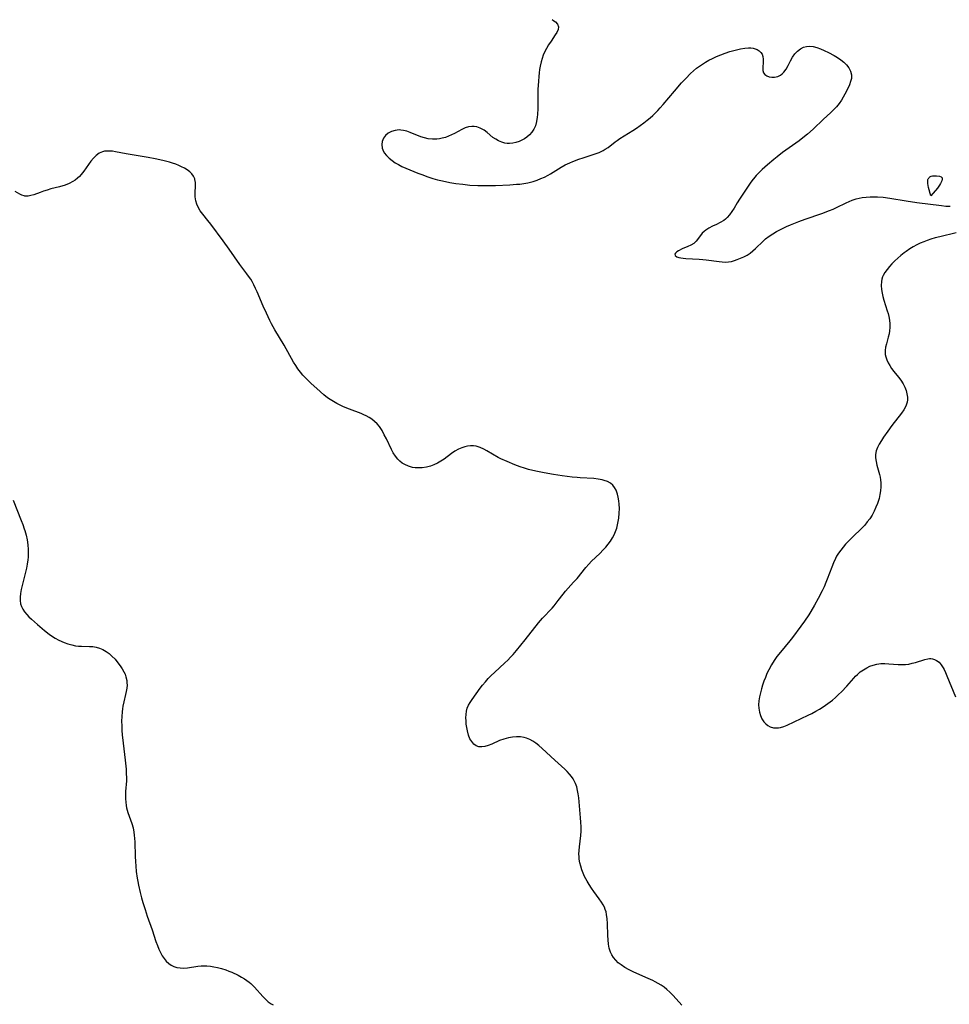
# Model space of a CAD drawing. Header units: inches. Extents: x 1073367 to 1082519, y 1569854 to 1574957.
# Tile 175 of 256: x 1077886 to 1078256, y 1572065 to 1572456. Entities that reach past the tile are written whole.
import ezdxf

# ---------------------------------------------------------------- set-up
doc = ezdxf.new("R2010")
doc.units = ezdxf.units.IN
doc.header["$MEASUREMENT"] = 0
doc.layers.add('CGG_CurvaNivelLidar_v1', color=7, linetype='Continuous', lineweight=30, true_color=0x008008)

msp = doc.modelspace()

# ---------------------------------------------------------------- linework, layer by layer
at = {"layer": 'CGG_CurvaNivelLidar_v1'}
for points in [[(1078097.9856, 1572456.072, 71.5), (1078098.7059, 1572455.6038, 71.5), (1078099.3349, 1572455.1154, 71.5), (1078100.1414, 1572454.1963, 71.5), (1078100.5169, 1572453.1792, 71.5), (1078100.3897, 1572452.0825, 71.5), (1078099.8715, 1572450.9081, 71.5), (1078099.2689, 1572449.9206, 71.5), (1078097.5722, 1572447.4809, 71.5), (1078096.5754, 1572445.9841, 71.5), (1078095.7478, 1572444.5792, 71.5), (1078095.0041, 1572443.0971, 71.5), (1078094.4899, 1572441.865, 71.5), (1078094.0464, 1572440.5933, 71.5), (1078093.6726, 1572439.2887, 71.5), (1078093.2915, 1572437.5885, 71.5), (1078093.0449, 1572436.2143, 71.5), (1078092.8412, 1572434.8235, 71.5), (1078092.6801, 1572433.4195, 71.5), (1078092.5335, 1572431.6097, 71.5), (1078092.3844, 1572428.2821, 71.5), (1078092.3176, 1572420.6623, 71.5), (1078092.2072, 1572418.2841, 71.5), (1078092.1089, 1572417.2378, 71.5), (1078091.8475, 1572415.4878, 71.5), (1078091.4011, 1572413.8404, 71.5), (1078090.8008, 1572412.516, 71.5), (1078090.0057, 1572411.3129, 71.5), (1078089.041, 1572410.2557, 71.5), (1078087.9342, 1572409.3324, 71.5), (1078086.9657, 1572408.6879, 71.5), (1078085.9416, 1572408.1298, 71.5), (1078084.8749, 1572407.662, 71.5), (1078083.6293, 1572407.2495, 71.5), (1078082.3624, 1572406.9689, 71.5), (1078081.0919, 1572406.833, 71.5), (1078080.1426, 1572406.8384, 71.5), (1078079.207, 1572406.9513, 71.5), (1078077.9627, 1572407.2923, 71.5), (1078076.7594, 1572407.8149, 71.5), (1078075.6018, 1572408.4777, 71.5), (1078074.496, 1572409.2461, 71.5), (1078072.1399, 1572411.1676, 71.5), (1078070.9548, 1572412.0628, 71.5), (1078070.184, 1572412.5483, 71.5), (1078069.3869, 1572412.9576, 71.5), (1078068.0616, 1572413.418, 71.5), (1078067.0664, 1572413.5795, 71.5), (1078066.0574, 1572413.5909, 71.5), (1078064.7476, 1572413.39, 71.5), (1078063.4475, 1572412.9877, 71.5), (1078062.1675, 1572412.4287, 71.5), (1078059.1759, 1572410.8038, 71.5), (1078058.0017, 1572410.2096, 71.5), (1078056.8187, 1572409.6821, 71.5), (1078055.6055, 1572409.2294, 71.5), (1078054.3651, 1572408.8734, 71.5), (1078053.2948, 1572408.6616, 71.5), (1078052.214, 1572408.5283, 71.5), (1078050.4433, 1572408.4716, 71.5), (1078048.6899, 1572408.6496, 71.5), (1078047.2412, 1572409.0063, 71.5), (1078045.812, 1572409.5018, 71.5), (1078041.6418, 1572411.1834, 71.5), (1078040.2731, 1572411.6514, 71.5), (1078038.9147, 1572411.9977, 71.5), (1078037.8472, 1572412.1477, 71.5), (1078037.2341, 1572412.1716, 71.5), (1078036.4068, 1572412.1282, 71.5), (1078035.5984, 1572412.003, 71.5), (1078034.1677, 1572411.5721, 71.5), (1078032.8822, 1572410.9044, 71.5), (1078031.8104, 1572410.0079, 71.5), (1078031.029, 1572408.9107, 71.5), (1078030.5266, 1572407.6664, 71.5), (1078030.3133, 1572406.3473, 71.5), (1078030.4229, 1572405.0192, 71.5), (1078030.6629, 1572404.251, 71.5), (1078031.297, 1572403.1046, 71.5), (1078032.1821, 1572402.0225, 71.5), (1078033.2557, 1572400.9989, 71.5), (1078034.4694, 1572400.0311, 71.5), (1078035.683, 1572399.1893, 71.5), (1078036.969, 1572398.4077, 71.5), (1078038.3177, 1572397.7014, 71.5), (1078039.8843, 1572397.008, 71.5), (1078044.5898, 1572395.0786, 71.5), (1078046.1614, 1572394.4483, 71.5), (1078048.6613, 1572393.5428, 71.5), (1078050.5643, 1572392.9564, 71.5), (1078052.491, 1572392.4349, 71.5), (1078054.4346, 1572391.9691, 71.5), (1078057.3927, 1572391.3639, 71.5), (1078059.7821, 1572390.9638, 71.5), (1078062.5443, 1572390.5945, 71.5), (1078065.2959, 1572390.316, 71.5), (1078068.4787, 1572390.1101, 71.5), (1078070.2109, 1572390.0699, 71.5), (1078071.9428, 1572390.0759, 71.5), (1078075.4989, 1572390.1846, 71.5), (1078081.134, 1572390.4356, 71.5), (1078083.8687, 1572390.5882, 71.5), (1078085.2226, 1572390.7068, 71.5), (1078086.7764, 1572390.9079, 71.5), (1078088.3091, 1572391.1913, 71.5), (1078089.3961, 1572391.4524, 71.5), (1078090.4696, 1572391.7561, 71.5), (1078092.0037, 1572392.2607, 71.5), (1078093.5048, 1572392.8364, 71.5), (1078094.9655, 1572393.4838, 71.5), (1078096.3762, 1572394.2079, 71.5), (1078097.4, 1572394.8003, 71.5), (1078101.6202, 1572397.3845, 71.5), (1078103.2196, 1572398.2713, 71.5), (1078104.9823, 1572399.1093, 71.5), (1078106.1995, 1572399.6317, 71.5), (1078108.674, 1572400.5921, 71.5), (1078110.2778, 1572401.1467, 71.5), (1078115.1075, 1572402.6523, 71.5), (1078116.6507, 1572403.2357, 71.5), (1078117.7607, 1572403.746, 71.5), (1078118.3368, 1572404.0504, 71.5), (1078119.1292, 1572404.5195, 71.5), (1078120.2467, 1572405.2778, 71.5), (1078123.0857, 1572407.4734, 71.5), (1078123.8069, 1572408.0105, 71.5), (1078124.8918, 1572408.7456, 71.5), (1078130.1306, 1572411.9934, 71.5), (1078131.5586, 1572412.9237, 71.5), (1078132.9643, 1572413.9, 71.5), (1078134.4063, 1572414.9837, 71.5), (1078135.8201, 1572416.11, 71.5), (1078136.9262, 1572417.025, 71.5), (1078138.0074, 1572417.9719, 71.5), (1078139.0371, 1572418.95, 71.5), (1078140.0348, 1572419.9684, 71.5), (1078141.0068, 1572421.019, 71.5), (1078142.1656, 1572422.3359, 71.5), (1078146.5857, 1572427.6577, 71.5), (1078149.4371, 1572430.872, 71.5), (1078151.1112, 1572432.6567, 71.5), (1078153.057, 1572434.5934, 71.5), (1078154.2328, 1572435.6689, 71.5), (1078155.4493, 1572436.693, 71.5), (1078156.5879, 1572437.5635, 71.5), (1078157.7649, 1572438.38, 71.5), (1078158.9793, 1572439.139, 71.5), (1078160.3457, 1572439.8992, 71.5), (1078161.7459, 1572440.6007, 71.5), (1078163.3858, 1572441.3505, 71.5), (1078165.0471, 1572442.0446, 71.5), (1078166.721, 1572442.682, 71.5), (1078168.6885, 1572443.3475, 71.5), (1078171.2181, 1572444.0585, 71.5), (1078172.9017, 1572444.4288, 71.5), (1078174.5401, 1572444.6865, 71.5), (1078176.1084, 1572444.8003, 71.5), (1078177.0197, 1572444.7803, 71.5), (1078177.8857, 1572444.6744, 71.5), (1078178.7216, 1572444.4605, 71.5), (1078179.4873, 1572444.1422, 71.5), (1078180.2886, 1572443.6346, 71.5), (1078180.9476, 1572443.0017, 71.5), (1078181.4373, 1572442.2565, 71.5), (1078181.7569, 1572441.3351, 71.5), (1078181.896, 1572440.336, 71.5), (1078181.9059, 1572439.3008, 71.5), (1078181.7363, 1572436.9226, 71.5), (1078181.761, 1572435.8484, 71.5), (1078182.0247, 1572434.8949, 71.5), (1078182.5529, 1572434.2039, 71.5), (1078183.3128, 1572433.6772, 71.5), (1078184.2384, 1572433.3136, 71.5), (1078185.272, 1572433.1218, 71.5), (1078186.3616, 1572433.121, 71.5), (1078187.6832, 1572433.4167, 71.5), (1078188.7631, 1572433.9624, 71.5), (1078189.4419, 1572434.4813, 71.5), (1078190.0647, 1572435.1066, 71.5), (1078190.9793, 1572436.3573, 71.5), (1078191.7784, 1572437.7748, 71.5), (1078192.7297, 1572439.6489, 71.5), (1078193.5363, 1572441.0752, 71.5), (1078194.4652, 1572442.3974, 71.5), (1078195.5529, 1572443.5466, 71.5), (1078196.7743, 1572444.4776, 71.5), (1078197.8999, 1572445.063, 71.5), (1078199.0926, 1572445.4072, 71.5), (1078200.3712, 1572445.4723, 71.5), (1078201.7007, 1572445.2969, 71.5), (1078203.1552, 1572444.913, 71.5), (1078204.6396, 1572444.3788, 71.5), (1078206.1408, 1572443.7364, 71.5), (1078207.8184, 1572442.9349, 71.5), (1078210.0966, 1572441.7332, 71.5), (1078211.3557, 1572440.9894, 71.5), (1078212.716, 1572440.0906, 71.5), (1078213.9618, 1572439.1149, 71.5), (1078215.0621, 1572438.025, 71.5), (1078215.958, 1572436.8403, 71.5), (1078216.6006, 1572435.5684, 71.5), (1078216.9496, 1572434.0791, 71.5), (1078216.9757, 1572433.6183, 71.5), (1078216.9192, 1572432.6726, 71.5), (1078216.6497, 1572431.4125, 71.5), (1078216.2106, 1572430.1418, 71.5), (1078215.6514, 1572428.8598, 71.5), (1078214.3935, 1572426.3858, 71.5), (1078213.7281, 1572425.2094, 71.5), (1078213.0039, 1572424.0511, 71.5), (1078212.0437, 1572422.7069, 71.5), (1078210.9866, 1572421.4181, 71.5), (1078209.8664, 1572420.2129, 71.5), (1078208.6856, 1572419.0509, 71.5), (1078205.851, 1572416.4232, 71.5), (1078201.7367, 1572412.5105, 71.5), (1078199.5258, 1572410.5472, 71.5), (1078198.3672, 1572409.5954, 71.5), (1078196.1703, 1572407.9022, 71.5), (1078189.614, 1572403.2283, 71.5), (1078187.4219, 1572401.5564, 71.5), (1078186.1328, 1572400.5157, 71.5), (1078183.6094, 1572398.3814, 71.5), (1078181.5147, 1572396.5088, 71.5), (1078180.2826, 1572395.3227, 71.5), (1078179.1093, 1572394.0899, 71.5), (1078178.5736, 1572393.4779, 71.5), (1078177.4107, 1572392.0159, 71.5), (1078176.7137, 1572391.0569, 71.5), (1078175.9145, 1572389.8921, 71.5), (1078172.4601, 1572384.6263, 71.5), (1078171.5676, 1572383.1786, 71.5), (1078170.3315, 1572381.0557, 71.5), (1078169.4769, 1572379.7469, 71.5), (1078168.5421, 1572378.5147, 71.5), (1078167.5205, 1572377.387, 71.5), (1078166.8725, 1572376.784, 71.5), (1078166.1871, 1572376.2378, 71.5), (1078164.7789, 1572375.3594, 71.5), (1078163.2886, 1572374.6185, 71.5), (1078161.7811, 1572373.9202, 71.5), (1078160.3208, 1572373.1738, 71.5), (1078159.1418, 1572372.4239, 71.5), (1078158.4769, 1572371.9066, 71.5), (1078157.6494, 1572371.1267, 71.5), (1078156.9182, 1572370.2946, 71.5), (1078155.2165, 1572368.0615, 71.5), (1078154.2846, 1572367.1268, 71.5), (1078153.1808, 1572366.4226, 71.5), (1078151.9477, 1572365.8646, 71.5), (1078149.7108, 1572364.9385, 71.5), (1078148.2398, 1572364.1935, 71.5), (1078147.5165, 1572363.7439, 71.5), (1078147.0013, 1572363.3004, 71.5), (1078146.7736, 1572362.8517, 71.5), (1078146.97, 1572362.2993, 71.5), (1078147.6235, 1572361.8076, 71.5), (1078148.3241, 1572361.5353, 71.5), (1078149.1795, 1572361.3314, 71.5), (1078150.1468, 1572361.1893, 71.5), (1078151.2073, 1572361.095, 71.5), (1078156.4293, 1572360.8798, 71.5), (1078157.9496, 1572360.7616, 71.5), (1078159.1957, 1572360.62, 71.5), (1078164.3667, 1572359.8997, 71.5), (1078165.6349, 1572359.7652, 71.5), (1078166.8795, 1572359.7029, 71.5), (1078168.102, 1572359.7551, 71.5), (1078169.2815, 1572359.9484, 71.5), (1078170.4464, 1572360.2611, 71.5), (1078171.602, 1572360.6623, 71.5), (1078172.9103, 1572361.1977, 71.5), (1078174.2003, 1572361.8096, 71.5), (1078175.4584, 1572362.4996, 71.5), (1078176.6695, 1572363.2744, 71.5), (1078177.7643, 1572364.0992, 71.5), (1078178.8265, 1572365.031, 71.5), (1078181.8152, 1572367.991, 71.5), (1078182.862, 1572368.93, 71.5), (1078184.2251, 1572369.9707, 71.5), (1078185.6766, 1572370.923, 71.5), (1078187.1922, 1572371.8138, 71.5), (1078189.5932, 1572373.0884, 71.5), (1078191.1764, 1572373.8375, 71.5), (1078192.7914, 1572374.5421, 71.5), (1078196.0852, 1572375.8544, 71.5), (1078198.515, 1572376.7463, 71.5), (1078205.2028, 1572379.0383, 71.5), (1078208.2268, 1572380.1744, 71.5), (1078209.647, 1572380.7613, 71.5), (1078211.042, 1572381.3854, 71.5), (1078214.7987, 1572383.2254, 71.5), (1078216.0287, 1572383.7805, 71.5), (1078217.2758, 1572384.2808, 71.5), (1078218.8883, 1572384.8085, 71.5), (1078220.022, 1572385.0858, 71.5), (1078221.1736, 1572385.2979, 71.5), (1078222.7771, 1572385.4983, 71.5), (1078224.4007, 1572385.6078, 71.5), (1078226.0386, 1572385.6364, 71.5), (1078227.2535, 1572385.6086, 71.5), (1078229.5407, 1572385.4464, 71.5), (1078232.1952, 1572385.0993, 71.5), (1078238.6811, 1572383.9767, 71.5), (1078242.9295, 1572383.3551, 71.5), (1078252.7724, 1572382.1214, 71.5), (1078254.4655, 1572381.9678, 71.5), (1078256.1308, 1572381.8812, 71.5)], [(1078149.6051, 1572064.444, 71), (1078146.0825, 1572068.3089, 71), (1078144.7274, 1572069.6857, 71), (1078143.6435, 1572070.6664, 71), (1078142.5065, 1572071.5824, 71), (1078141.315, 1572072.4263, 71), (1078140.1534, 1572073.1437, 71), (1078138.9517, 1572073.8027, 71), (1078138.0401, 1572074.2602, 71), (1078136.1342, 1572075.1332, 71), (1078131.7275, 1572076.996, 71), (1078130.1496, 1572077.7139, 71), (1078128.615, 1572078.4824, 71), (1078126.9647, 1572079.4238, 71), (1078125.4205, 1572080.4614, 71), (1078124.3124, 1572081.3481, 71), (1078123.3079, 1572082.3081, 71), (1078122.429, 1572083.3477, 71), (1078121.7043, 1572084.4776, 71), (1078121.2005, 1572085.5858, 71), (1078120.73, 1572087.114, 71), (1078120.4152, 1572088.7239, 71), (1078120.2172, 1572090.389, 71), (1078120.1053, 1572092.0874, 71), (1078119.9852, 1572096.952, 71), (1078119.8742, 1572098.7669, 71), (1078119.6536, 1572100.5219, 71), (1078119.441, 1572101.549, 71), (1078119.1417, 1572102.539, 71), (1078118.7638, 1572103.4339, 71), (1078118.3057, 1572104.3041, 71), (1078117.6621, 1572105.3548, 71), (1078116.6817, 1572106.7823, 71), (1078114.5671, 1572109.6711, 71), (1078113.6323, 1572111.0028, 71), (1078112.7326, 1572112.3675, 71), (1078111.8848, 1572113.7663, 71), (1078111.3913, 1572114.6555, 71), (1078110.9295, 1572115.5591, 71), (1078110.3213, 1572116.9003, 71), (1078109.7936, 1572118.268, 71), (1078109.3539, 1572119.6584, 71), (1078109.0122, 1572121.0738, 71), (1078108.7842, 1572122.5065, 71), (1078108.6994, 1572123.5261, 71), (1078108.6749, 1572124.4857, 71), (1078108.7283, 1572125.962, 71), (1078108.8617, 1572127.4421, 71), (1078109.3999, 1572131.8963, 71), (1078109.5221, 1572133.5973, 71), (1078109.535, 1572135.2999, 71), (1078109.4624, 1572137.1233, 71), (1078109.333, 1572138.9546, 71), (1078108.5877, 1572146.9118, 71), (1078108.4002, 1572148.374, 71), (1078108.1509, 1572149.8032, 71), (1078107.8113, 1572151.1881, 71), (1078107.3479, 1572152.5145, 71), (1078106.947, 1572153.3674, 71), (1078106.3558, 1572154.3646, 71), (1078105.6726, 1572155.3174, 71), (1078104.8497, 1572156.3097, 71), (1078103.959, 1572157.2703, 71), (1078103.0166, 1572158.2071, 71), (1078099.0755, 1572161.8028, 71), (1078094.0847, 1572166.4963, 71), (1078092.74, 1572167.6575, 71), (1078091.5594, 1572168.5724, 71), (1078090.3448, 1572169.3876, 71), (1078089.0883, 1572170.0731, 71), (1078087.7802, 1572170.5918, 71), (1078086.9464, 1572170.8116, 71), (1078085.4023, 1572171.0264, 71), (1078083.8182, 1572171.0471, 71), (1078082.2149, 1572170.9082, 71), (1078080.6124, 1572170.6338, 71), (1078079.6779, 1572170.4144, 71), (1078078.7552, 1572170.1501, 71), (1078077.115, 1572169.5584, 71), (1078073.9806, 1572168.2174, 71), (1078072.6245, 1572167.6776, 71), (1078071.3184, 1572167.2643, 71), (1078070.0766, 1572167.0451, 71), (1078068.8853, 1572167.1059, 71), (1078067.8235, 1572167.5146, 71), (1078066.8736, 1572168.223, 71), (1078066.0446, 1572169.1693, 71), (1078065.3538, 1572170.3063, 71), (1078064.7488, 1572171.7967, 71), (1078064.3114, 1572173.4202, 71), (1078064.0609, 1572174.7637, 71), (1078063.8881, 1572176.1274, 71), (1078063.7928, 1572177.4879, 71), (1078063.7704, 1572178.6943, 71), (1078063.7979, 1572179.9952, 71), (1078063.9216, 1572181.2513, 71), (1078064.2056, 1572182.4522, 71), (1078064.719, 1572183.6355, 71), (1078065.4077, 1572184.7837, 71), (1078066.2062, 1572185.9326, 71), (1078069.4208, 1572190.3868, 71), (1078070.2894, 1572191.5431, 71), (1078071.4685, 1572192.9931, 71), (1078072.6063, 1572194.2575, 71), (1078073.8032, 1572195.4809, 71), (1078075.0473, 1572196.6666, 71), (1078079.2275, 1572200.4424, 71), (1078080.3422, 1572201.5223, 71), (1078081.462, 1572202.6714, 71), (1078082.5459, 1572203.8538, 71), (1078083.8339, 1572205.3525, 71), (1078087.301, 1572209.599, 71), (1078092.6339, 1572216.3491, 71), (1078094.2236, 1572218.1972, 71), (1078097.9658, 1572222.1462, 71), (1078098.792, 1572223.0859, 71), (1078100.4585, 1572225.1787, 71), (1078102.3559, 1572227.7025, 71), (1078103.3073, 1572228.9061, 71), (1078104.3547, 1572230.116, 71), (1078106.5347, 1572232.4691, 71), (1078107.8939, 1572233.9885, 71), (1078111.4122, 1572238.3911, 71), (1078112.5782, 1572239.7262, 71), (1078113.6476, 1572240.8133, 71), (1078117.0176, 1572243.9656, 71), (1078118.3455, 1572245.3127, 71), (1078119.3513, 1572246.437, 71), (1078120.2993, 1572247.6107, 71), (1078121.1797, 1572248.8329, 71), (1078121.9786, 1572250.1052, 71), (1078122.6491, 1572251.3638, 71), (1078123.2258, 1572252.6651, 71), (1078123.7007, 1572254.0046, 71), (1078124.0462, 1572255.2862, 71), (1078124.3101, 1572256.59, 71), (1078124.5069, 1572257.9081, 71), (1078124.6944, 1572259.9353, 71), (1078124.7366, 1572261.7385, 71), (1078124.6617, 1572263.514, 71), (1078124.5162, 1572264.9024, 71), (1078124.2943, 1572266.2431, 71), (1078123.9926, 1572267.5191, 71), (1078123.742, 1572268.3194, 71), (1078123.4335, 1572269.0774, 71), (1078122.8367, 1572270.1171, 71), (1078122.0816, 1572271.0342, 71), (1078121.1766, 1572271.8071, 71), (1078120.0153, 1572272.4718, 71), (1078118.7153, 1572272.9613, 71), (1078117.9244, 1572273.1726, 71), (1078116.3134, 1572273.4705, 71), (1078114.6257, 1572273.6614, 71), (1078109.1947, 1572273.994, 71), (1078107.8954, 1572274.0988, 71), (1078105.9517, 1572274.2965, 71), (1078102.0468, 1572274.8014, 71), (1078098.602, 1572275.3372, 71), (1078094.8231, 1572275.9916, 71), (1078091.5166, 1572276.6558, 71), (1078088.6441, 1572277.3549, 71), (1078086.9839, 1572277.8423, 71), (1078085.3436, 1572278.3831, 71), (1078083.1791, 1572279.1752, 71), (1078080.1352, 1572280.4171, 71), (1078077.5747, 1572281.5648, 71), (1078076.5232, 1572282.0797, 71), (1078074.2781, 1572283.3243, 71), (1078072.0084, 1572284.7068, 71), (1078070.8279, 1572285.3897, 71), (1078069.3718, 1572286.084, 71), (1078067.879, 1572286.5426, 71), (1078066.7176, 1572286.6859, 71), (1078065.535, 1572286.6675, 71), (1078064.3424, 1572286.5108, 71), (1078063.2604, 1572286.2634, 71), (1078062.1877, 1572285.9249, 71), (1078060.7574, 1572285.3264, 71), (1078059.3842, 1572284.5728, 71), (1078058.0024, 1572283.62, 71), (1078055.0818, 1572281.4484, 71), (1078053.7945, 1572280.5757, 71), (1078052.46, 1572279.7844, 71), (1078051.0588, 1572279.106, 71), (1078049.6118, 1572278.5645, 71), (1078048.1312, 1572278.1769, 71), (1078046.3782, 1572277.9391, 71), (1078044.6229, 1572277.9118, 71), (1078043.5804, 1572277.9901, 71), (1078042.5547, 1572278.1439, 71), (1078040.9422, 1572278.5729, 71), (1078039.4305, 1572279.2418, 71), (1078038.4459, 1572279.8688, 71), (1078037.5299, 1572280.6116, 71), (1078036.6824, 1572281.4542, 71), (1078035.7207, 1572282.6283, 71), (1078034.8665, 1572283.9136, 71), (1078034.1628, 1572285.1904, 71), (1078032.1557, 1572289.4344, 71), (1078031.319, 1572291.1291, 71), (1078030.412, 1572292.7649, 71), (1078029.8957, 1572293.5793, 71), (1078029.3408, 1572294.3592, 71), (1078028.4376, 1572295.438, 71), (1078027.4358, 1572296.415, 71), (1078026.4147, 1572297.2246, 71), (1078025.3201, 1572297.9425, 71), (1078024.1635, 1572298.5748, 71), (1078023.1559, 1572299.0435, 71), (1078022.1203, 1572299.4755, 71), (1078017.5128, 1572301.2302, 71), (1078015.0832, 1572302.2275, 71), (1078013.7277, 1572302.8478, 71), (1078012.3989, 1572303.5178, 71), (1078011.1058, 1572304.2479, 71), (1078009.8566, 1572305.0496, 71), (1078008.7827, 1572305.8234, 71), (1078007.3174, 1572306.9839, 71), (1078004.4794, 1572309.4491, 71), (1078002.2191, 1572311.5124, 71), (1078000.0419, 1572313.6505, 71), (1077998.9927, 1572314.7918, 71), (1077997.9687, 1572316.0248, 71), (1077997.0035, 1572317.3057, 71), (1077996.0934, 1572318.6282, 71), (1077995.2381, 1572319.9882, 71), (1077991.4846, 1572326.6491, 71), (1077987.8413, 1572332.7261, 71), (1077986.5284, 1572335.116, 71), (1077985.8125, 1572336.5254, 71), (1077984.4601, 1572339.3702, 71), (1077983.2248, 1572342.1532, 71), (1077980.7956, 1572347.8364, 71), (1077980.1493, 1572349.2535, 71), (1077979.4673, 1572350.6424, 71), (1077978.7342, 1572351.9929, 71), (1077978.2209, 1572352.8465, 71), (1077977.744, 1572353.5749, 71), (1077976.7022, 1572355.0207, 71), (1077973.8566, 1572358.704, 71), (1077969.6686, 1572364.8755, 71), (1077967.3382, 1572368.1019, 71), (1077962.3396, 1572374.7861, 71), (1077961.2329, 1572376.1759, 71), (1077959.152, 1572378.676, 71), (1077958.1475, 1572380.0759, 71), (1077957.3084, 1572381.5454, 71), (1077956.7965, 1572382.7614, 71), (1077956.428, 1572384.0149, 71), (1077956.1694, 1572385.6019, 71), (1077956.0946, 1572387.186, 71), (1077956.2142, 1572389.9893, 71), (1077956.2142, 1572391.3042, 71), (1077956.0402, 1572392.5373, 71), (1077955.9892, 1572392.7248, 71), (1077955.7808, 1572393.2863, 71), (1077955.4876, 1572393.838, 71), (1077954.8148, 1572394.7371, 71), (1077953.9674, 1572395.567, 71), (1077952.9766, 1572396.3295, 71), (1077951.8663, 1572397.0227, 71), (1077950.7756, 1572397.5877, 71), (1077949.6178, 1572398.0992, 71), (1077948.4057, 1572398.5624, 71), (1077947.1847, 1572398.971, 71), (1077945.931, 1572399.3458, 71), (1077943.2853, 1572400.0378, 71), (1077940.2542, 1572400.713, 71), (1077937.4165, 1572401.251, 71), (1077928.6965, 1572402.7328, 71), (1077924.4916, 1572403.5324, 71), (1077923.2449, 1572403.7194, 71), (1077922.0339, 1572403.8259, 71), (1077920.8633, 1572403.8159, 71), (1077920.0562, 1572403.7158, 71), (1077919.2781, 1572403.5246, 71), (1077918.0099, 1572402.96, 71), (1077916.8064, 1572402.0991, 71), (1077915.7325, 1572401.0391, 71), (1077914.7363, 1572399.8284, 71), (1077913.7876, 1572398.5229, 71), (1077911.865, 1572395.7718, 71), (1077910.8751, 1572394.5244, 71), (1077910.1302, 1572393.717, 71), (1077909.3325, 1572392.9694, 71), (1077908.4481, 1572392.2671, 71), (1077907.5061, 1572391.65, 71), (1077906.0307, 1572390.9082, 71), (1077904.4669, 1572390.313, 71), (1077902.2481, 1572389.648, 71), (1077898.7712, 1572388.7438, 71), (1077897.2952, 1572388.3279, 71), (1077895.8598, 1572387.8807, 71), (1077894.4828, 1572387.4011, 71), (1077892.013, 1572386.4542, 71), (1077890.8584, 1572386.0823, 71), (1077889.7454, 1572385.8647, 71), (1077888.9019, 1572385.849, 71), (1077888.489, 1572385.9029, 71), (1077888.1256, 1572385.9844, 71), (1077887.2718, 1572386.2851, 71), (1077886.4315, 1572386.6979, 71), (1077884.6281, 1572387.7467, 71)], [(1078258.5236, 1572371.3598, 71.5), (1078252.079, 1572369.7887, 71.5), (1078250.2806, 1572369.3012, 71.5), (1078248.5006, 1572368.7711, 71.5), (1078247.0721, 1572368.3042, 71.5), (1078245.6664, 1572367.7934, 71.5), (1078244.2914, 1572367.224, 71.5), (1078242.8878, 1572366.5499, 71.5), (1078241.5252, 1572365.8061, 71.5), (1078240.2029, 1572365.0032, 71.5), (1078238.6719, 1572363.966, 71.5), (1078237.8818, 1572363.3741, 71.5), (1078236.6009, 1572362.3448, 71.5), (1078235.3619, 1572361.2737, 71.5), (1078234.1723, 1572360.1679, 71.5), (1078233.0443, 1572359.0318, 71.5), (1078232.0296, 1572357.9091, 71.5), (1078231.1037, 1572356.7652, 71.5), (1078230.2883, 1572355.6036, 71.5), (1078229.6123, 1572354.426, 71.5), (1078229.3611, 1572353.8827, 71.5), (1078229.0375, 1572352.9292, 71.5), (1078228.862, 1572351.9462, 71.5), (1078228.8037, 1572350.4001, 71.5), (1078228.9298, 1572348.7821, 71.5), (1078229.1421, 1572347.4045, 71.5), (1078229.4358, 1572346.0083, 71.5), (1078229.8019, 1572344.6058, 71.5), (1078231.1465, 1572340.3834, 71.5), (1078231.4963, 1572339.2314, 71.5), (1078231.8009, 1572338.0773, 71.5), (1078232.0886, 1572336.62, 71.5), (1078232.2496, 1572335.1638, 71.5), (1078232.2611, 1572333.7185, 71.5), (1078232.131, 1572332.4346, 71.5), (1078231.896, 1572331.1672, 71.5), (1078231.5919, 1572329.9168, 71.5), (1078230.8494, 1572327.1989, 71.5), (1078230.547, 1572325.8662, 71.5), (1078230.3667, 1572324.549, 71.5), (1078230.3544, 1572323.4993, 71.5), (1078230.4067, 1572322.966, 71.5), (1078230.5759, 1572322.1031, 71.5), (1078230.9684, 1572320.9002, 71.5), (1078231.5107, 1572319.7175, 71.5), (1078232.1754, 1572318.5596, 71.5), (1078232.9407, 1572317.4322, 71.5), (1078233.8411, 1572316.2671, 71.5), (1078235.7263, 1572313.965, 71.5), (1078236.6144, 1572312.7794, 71.5), (1078237.4908, 1572311.39, 71.5), (1078238.1533, 1572310.0665, 71.5), (1078238.673, 1572308.7109, 71.5), (1078239.0367, 1572307.3417, 71.5), (1078239.2218, 1572305.9771, 71.5), (1078239.2264, 1572305.0151, 71.5), (1078239.1056, 1572304.0709, 71.5), (1078238.8734, 1572303.226, 71.5), (1078238.5364, 1572302.4003, 71.5), (1078237.7327, 1572300.9742, 71.5), (1078236.8541, 1572299.7149, 71.5), (1078233.0039, 1572294.7138, 71.5), (1078231.3829, 1572292.4708, 71.5), (1078229.7546, 1572290.1433, 71.5), (1078228.8625, 1572288.8104, 71.5), (1078228.0013, 1572287.4031, 71.5), (1078227.281, 1572285.9832, 71.5), (1078226.8007, 1572284.6621, 71.5), (1078226.5344, 1572283.3154, 71.5), (1078226.5169, 1572281.8784, 71.5), (1078226.7199, 1572280.4262, 71.5), (1078227.0552, 1572279.0518, 71.5), (1078227.8835, 1572276.2566, 71.5), (1078228.1404, 1572275.287, 71.5), (1078228.3562, 1572274.3019, 71.5), (1078228.5281, 1572273.2003, 71.5), (1078228.628, 1572271.9349, 71.5), (1078228.6215, 1572270.4038, 71.5), (1078228.4931, 1572268.8634, 71.5), (1078228.2549, 1572267.323, 71.5), (1078227.9122, 1572265.792, 71.5), (1078227.2808, 1572263.739, 71.5), (1078226.7121, 1572262.2937, 71.5), (1078225.9791, 1572260.7214, 71.5), (1078225.1465, 1572259.1942, 71.5), (1078224.2116, 1572257.7234, 71.5), (1078223.2715, 1572256.4481, 71.5), (1078222.2545, 1572255.2267, 71.5), (1078221.1717, 1572254.0575, 71.5), (1078217.2977, 1572250.3251, 71.5), (1078215.9307, 1572248.9677, 71.5), (1078214.6124, 1572247.5736, 71.5), (1078213.636, 1572246.4545, 71.5), (1078212.7143, 1572245.3004, 71.5), (1078211.8593, 1572244.106, 71.5), (1078211.0859, 1572242.8641, 71.5), (1078210.5623, 1572241.8887, 71.5), (1078209.7927, 1572240.2189, 71.5), (1078209.1052, 1572238.5, 71.5), (1078207.3356, 1572233.7177, 71.5), (1078206.8088, 1572232.4223, 71.5), (1078206.0715, 1572230.7354, 71.5), (1078205.2883, 1572229.0651, 71.5), (1078203.7603, 1572226.0826, 71.5), (1078202.3085, 1572223.4476, 71.5), (1078200.8585, 1572220.9209, 71.5), (1078200.0408, 1572219.6055, 71.5), (1078198.3094, 1572217.0315, 71.5), (1078196.8959, 1572215.0627, 71.5), (1078193.5733, 1572210.5779, 71.5), (1078192.5064, 1572209.2222, 71.5), (1078188.7024, 1572204.7811, 71.5), (1078187.2725, 1572202.9368, 71.5), (1078186.2008, 1572201.3716, 71.5), (1078185.2064, 1572199.7506, 71.5), (1078184.0765, 1572197.6641, 71.5), (1078183.3783, 1572196.1845, 71.5), (1078182.7428, 1572194.676, 71.5), (1078182.167, 1572193.1455, 71.5), (1078181.6672, 1572191.6542, 71.5), (1078181.217, 1572190.1568, 71.5), (1078180.7846, 1572188.5332, 71.5), (1078180.4299, 1572186.9182, 71.5), (1078180.1822, 1572185.3189, 71.5), (1078180.0795, 1572183.7446, 71.5), (1078180.1378, 1572182.4409, 71.5), (1078180.3801, 1572180.9351, 71.5), (1078180.7941, 1572179.5067, 71.5), (1078181.3769, 1572178.1891, 71.5), (1078182.1371, 1572177.0242, 71.5), (1078182.8728, 1572176.2407, 71.5), (1078183.7118, 1572175.5946, 71.5), (1078184.638, 1572175.1, 71.5), (1078185.972, 1572174.7022, 71.5), (1078187.3841, 1572174.6022, 71.5), (1078187.9219, 1572174.6435, 71.5), (1078188.7798, 1572174.7955, 71.5), (1078190.0856, 1572175.1907, 71.5), (1078191.4069, 1572175.7286, 71.5), (1078199.7979, 1572179.6657, 71.5), (1078201.2479, 1572180.3989, 71.5), (1078202.7701, 1572181.2163, 71.5), (1078204.2675, 1572182.0777, 71.5), (1078205.7317, 1572182.9888, 71.5), (1078207.6296, 1572184.3093, 71.5), (1078209.3766, 1572185.6873, 71.5), (1078210.6054, 1572186.7459, 71.5), (1078211.797, 1572187.8422, 71.5), (1078212.9502, 1572188.9716, 71.5), (1078215.1167, 1572191.2743, 71.5), (1078217.8635, 1572194.3747, 71.5), (1078218.5811, 1572195.1421, 71.5), (1078219.3266, 1572195.8745, 71.5), (1078220.4903, 1572196.8735, 71.5), (1078221.7257, 1572197.7616, 71.5), (1078223.0289, 1572198.5227, 71.5), (1078224.2797, 1572199.0946, 71.5), (1078225.5721, 1572199.5511, 71.5), (1078227.0738, 1572199.9327, 71.5), (1078228.6019, 1572200.1516, 71.5), (1078230.2356, 1572200.1938, 71.5), (1078231.8824, 1572200.1018, 71.5), (1078235.5831, 1572199.799, 71.5), (1078237.0268, 1572199.7679, 71.5), (1078238.46, 1572199.834, 71.5), (1078239.8217, 1572200.0113, 71.5), (1078241.156, 1572200.2867, 71.5), (1078242.4532, 1572200.6397, 71.5), (1078246.1202, 1572201.8301, 71.5), (1078247.2734, 1572202.0869, 71.5), (1078247.9816, 1572202.1641, 71.5), (1078248.5028, 1572202.1678, 71.5), (1078249.193, 1572202.0892, 71.5), (1078250.031, 1572201.8479, 71.5), (1078250.8156, 1572201.4533, 71.5), (1078251.7825, 1572200.6846, 71.5), (1078252.6367, 1572199.6978, 71.5), (1078253.3872, 1572198.5409, 71.5), (1078253.7451, 1572197.8738, 71.5), (1078254.338, 1572196.6193, 71.5), (1078254.9005, 1572195.296, 71.5), (1078258.3032, 1572187.0049, 71.5)], [(1077883.8435, 1572265.0811, 70.5), (1077887.0103, 1572257.0611, 70.5), (1077887.6339, 1572255.4023, 70.5), (1077888.2077, 1572253.7335, 70.5), (1077888.4368, 1572252.9945, 70.5), (1077888.9311, 1572251.1493, 70.5), (1077889.3253, 1572249.2819, 70.5), (1077889.6125, 1572247.3983, 70.5), (1077889.7769, 1572245.5034, 70.5), (1077889.8068, 1572244.49, 70.5), (1077889.7968, 1572243.4759, 70.5), (1077889.7437, 1572242.4059, 70.5), (1077889.6449, 1572241.338, 70.5), (1077889.4055, 1572239.7174, 70.5), (1077889.0828, 1572238.105, 70.5), (1077888.705, 1572236.5008, 70.5), (1077887.34, 1572231.1906, 70.5), (1077886.9891, 1572229.6232, 70.5), (1077886.719, 1572228.0836, 70.5), (1077886.5674, 1572226.5805, 70.5), (1077886.5715, 1572225.2436, 70.5), (1077886.7575, 1572223.9576, 70.5), (1077887.1158, 1572222.8405, 70.5), (1077887.6356, 1572221.773, 70.5), (1077888.3453, 1572220.6786, 70.5), (1077889.1866, 1572219.6414, 70.5), (1077890.0891, 1572218.7064, 70.5), (1077891.063, 1572217.8034, 70.5), (1077893.4788, 1572215.7019, 70.5), (1077896.3317, 1572213.2846, 70.5), (1077898.1384, 1572211.8351, 70.5), (1077899.0589, 1572211.1668, 70.5), (1077900.4663, 1572210.2828, 70.5), (1077901.9355, 1572209.5004, 70.5), (1077904.0554, 1572208.5592, 70.5), (1077905.5697, 1572208.0089, 70.5), (1077907.1034, 1572207.567, 70.5), (1077908.6525, 1572207.2581, 70.5), (1077909.8391, 1572207.1243, 70.5), (1077911.0255, 1572207.0621, 70.5), (1077914.1914, 1572207.0139, 70.5), (1077915.5283, 1572206.9063, 70.5), (1077916.8427, 1572206.6902, 70.5), (1077918.118, 1572206.3385, 70.5), (1077919.4786, 1572205.7595, 70.5), (1077920.7667, 1572205.0045, 70.5), (1077921.9302, 1572204.1433, 70.5), (1077923.0323, 1572203.175, 70.5), (1077924.2943, 1572201.8898, 70.5), (1077925.4673, 1572200.5123, 70.5), (1077926.3473, 1572199.3348, 70.5), (1077927.145, 1572198.1168, 70.5), (1077927.842, 1572196.8629, 70.5), (1077928.2731, 1572195.925, 70.5), (1077928.6226, 1572194.9664, 70.5), (1077928.9653, 1572193.4679, 70.5), (1077929.0522, 1572192.556, 70.5), (1077929.0562, 1572191.6339, 70.5), (1077928.946, 1572190.3867, 70.5), (1077928.7356, 1572189.1298, 70.5), (1077928.4596, 1572187.8631, 70.5), (1077927.7604, 1572184.9962, 70.5), (1077927.4023, 1572183.3227, 70.5), (1077927.2202, 1572182.1821, 70.5), (1077927.0864, 1572181.0273, 70.5), (1077926.9612, 1572179.1981, 70.5), (1077926.9207, 1572177.3491, 70.5), (1077926.9482, 1572175.4868, 70.5), (1077927.0355, 1572173.5695, 70.5), (1077927.1608, 1572171.8603, 70.5), (1077927.5035, 1572168.6089, 70.5), (1077928.342, 1572161.7943, 70.5), (1077928.6786, 1572158.2964, 70.5), (1077928.7835, 1572156.5596, 70.5), (1077928.8232, 1572154.8339, 70.5), (1077928.803, 1572153.6365, 70.5), (1077928.5176, 1572149.3246, 70.5), (1077928.4549, 1572147.8959, 70.5), (1077928.4521, 1572146.4765, 70.5), (1077928.5348, 1572145.0704, 70.5), (1077928.7039, 1572143.811, 70.5), (1077928.891, 1572142.8864, 70.5), (1077929.1263, 1572141.9783, 70.5), (1077929.4029, 1572141.0822, 70.5), (1077930.9942, 1572136.6605, 70.5), (1077931.4569, 1572134.9673, 70.5), (1077931.7955, 1572133.2262, 70.5), (1077931.962, 1572131.9577, 70.5), (1077932.1576, 1572129.3756, 70.5), (1077932.339, 1572123.4812, 70.5), (1077932.4257, 1572121.5878, 70.5), (1077932.554, 1572119.6928, 70.5), (1077932.7511, 1572117.5885, 70.5), (1077933.0956, 1572114.9062, 70.5), (1077933.3189, 1572113.5728, 70.5), (1077933.6063, 1572112.1383, 70.5), (1077934.2815, 1572109.2839, 70.5), (1077934.8391, 1572107.146, 70.5), (1077935.3652, 1572105.281, 70.5), (1077936.2448, 1572102.4384, 70.5), (1077937.1049, 1572099.8984, 70.5), (1077939.0729, 1572094.341, 70.5), (1077940.5744, 1572089.8176, 70.5), (1077941.1341, 1572088.2421, 70.5), (1077941.7289, 1572086.7151, 70.5), (1077942.3315, 1572085.3587, 70.5), (1077943.0187, 1572084.0869, 70.5), (1077943.7912, 1572082.9678, 70.5), (1077944.668, 1572081.9626, 70.5), (1077945.639, 1572081.0851, 70.5), (1077946.6494, 1572080.3823, 70.5), (1077947.7308, 1572079.8301, 70.5), (1077948.8766, 1572079.45, 70.5), (1077950.24, 1572079.2454, 70.5), (1077951.6578, 1572079.2353, 70.5), (1077953.1104, 1572079.3676, 70.5), (1077957.2308, 1572080.0051, 70.5), (1077958.5869, 1572080.1285, 70.5), (1077959.682, 1572080.1503, 70.5), (1077960.7856, 1572080.1062, 70.5), (1077962.1751, 1572079.9697, 70.5), (1077963.5678, 1572079.7533, 70.5), (1077964.9584, 1572079.4643, 70.5), (1077966.6348, 1572079.0233, 70.5), (1077968.291, 1572078.4879, 70.5), (1077969.5111, 1572078.028, 70.5), (1077970.7151, 1572077.5264, 70.5), (1077973.2411, 1572076.3477, 70.5), (1077974.5472, 1572075.66, 70.5), (1077975.809, 1572074.9158, 70.5), (1077976.7084, 1572074.3181, 70.5), (1077977.5698, 1572073.6759, 70.5), (1077978.2112, 1572073.1413, 70.5), (1077978.8646, 1572072.5388, 70.5), (1077979.7835, 1572071.5906, 70.5), (1077982.9849, 1572067.8691, 70.5), (1077984.0384, 1572066.8008, 70.5), (1077985.1574, 1572065.8343, 70.5), (1077986.3485, 1572064.9997, 70.5), (1077987.1608, 1572064.547, 70.5)]]:
    msp.add_polyline3d(points, dxfattribs=at)
msp.add_polyline3d([(1078248.5, 1572386.0726, 71.5), (1078247.6004, 1572389.3761, 71.5), (1078247.2988, 1572390.876, 71.5), (1078247.2535, 1572391.7104, 71.5), (1078247.294, 1572392.1085, 71.5), (1078247.3792, 1572392.4513, 71.5), (1078247.5082, 1572392.7739, 71.5), (1078247.6785, 1572393.0705, 71.5), (1078247.8903, 1572393.3335, 71.5), (1078248.0891, 1572393.5124, 71.5), (1078248.3131, 1572393.6619, 71.5), (1078248.6603, 1572393.8173, 71.5), (1078249.139, 1572393.9352, 71.5), (1078249.9321, 1572393.991, 71.5), (1078250.7476, 1572393.9496, 71.5), (1078251.9122, 1572393.7653, 71.5), (1078252.559, 1572393.5498, 71.5), (1078252.807, 1572393.3995, 71.5), (1078252.9796, 1572393.2083, 71.5), (1078253.0612, 1572392.9647, 71.5), (1078253.0637, 1572392.6796, 71.5), (1078252.9037, 1572392.0269, 71.5), (1078252.4159, 1572390.9483, 71.5), (1078251.9855, 1572390.2198, 71.5), (1078251.1314, 1572389.0754, 71.5)], close=True, dxfattribs=at)

doc.saveas('drawing.dxf')
